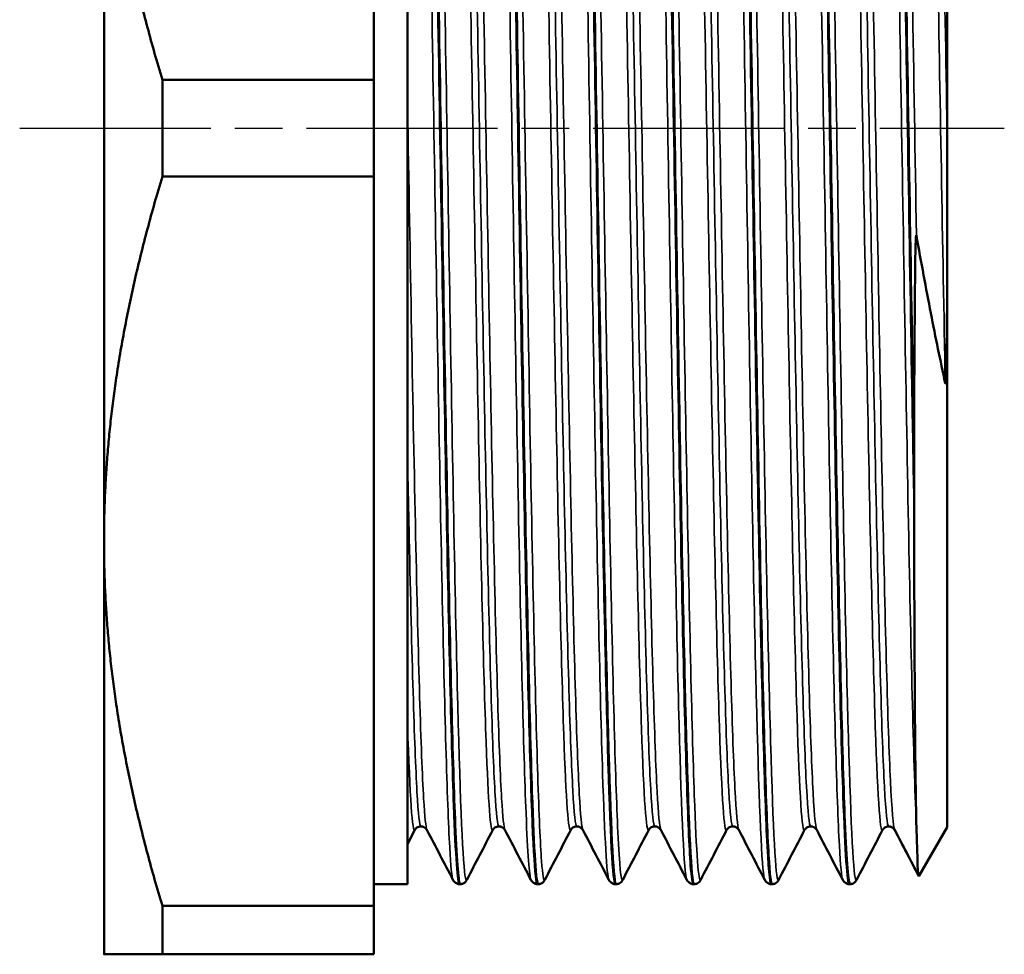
# Model space of a CAD drawing. Header units: millimetres. Extents: x -117 to 734, y -69 to 356.
# Tile 4 of 20: x 45 to 74, y 98 to 126. Entities that reach past the tile are written whole.
import ezdxf

# ---------------------------------------------------------------- set-up
doc = ezdxf.new("R2010")
doc.units = ezdxf.units.MM
doc.linetypes.add('CHAIN', pattern=[0.7087, 0.4724, -0.0591, 0.1181, -0.0591])
for name, color, linetype, lineweight in [('Видимые тонкие (ГОСТ)', 7, 'Continuous', 35), ('Видимый контур (ГОСТ)', 7, 'Continuous', 50), ('Осевая линия (ГОСТ)', 7, 'Continuous', 25)]:
    doc.layers.add(name, color=color, linetype=linetype, lineweight=lineweight)

msp = doc.modelspace()

# ---------------------------------------------------------------- linework, layer by layer
at = {"layer": 'Видимые тонкие (ГОСТ)'}
for points, knots in [([(57.5306, 100.0714), (57.4979, 100.1328), (57.4653, 100.4533), (57.4327, 101.0336), (57.3573, 102.3743), (57.2819, 105.0954), (57.2065, 108.7104), (57.1313, 112.3201), (57.056, 116.804), (56.9807, 121.3628), (56.9051, 125.9414), (56.8296, 130.5741), (56.754, 134.4278), (56.6786, 138.2677), (56.6033, 141.3165), (56.528, 143.0298), (56.4769, 144.1909), (56.4259, 144.7349), (56.3749, 144.6415)], [45.5847674, 45.5847674, 45.5847674, 45.5847674, 45.8508391, 45.8508391, 45.8508391, 46.4655574, 46.4655574, 46.4655574, 47.0793604, 47.0793604, 47.0793604, 47.6958382, 47.6958382, 47.6958382, 48.3100969, 48.3100969, 48.3100969, 48.7263601, 48.7263601, 48.7263601, 48.7263601]), ([(57.941, 100.0678), (57.9228, 100.0308), (57.9045, 100.0758), (57.8862, 100.2054), (57.8106, 100.742), (57.7349, 102.7263), (57.6592, 105.8007), (57.5837, 108.8687), (57.5082, 113.0077), (57.4327, 117.475), (57.3573, 121.9343), (57.2819, 126.6999), (57.2065, 130.9197), (57.1313, 135.1332), (57.056, 138.7829), (56.9807, 141.218), (56.9156, 143.3255), (56.8505, 144.5145), (56.7853, 144.646)], [39.2382342, 39.2382342, 39.2382342, 39.2382342, 39.387151, 39.387151, 39.387151, 40.004268, 40.004268, 40.004268, 40.6200897, 40.6200897, 40.6200897, 41.234808, 41.234808, 41.234808, 41.848611, 41.848611, 41.848611, 42.3798269, 42.3798269, 42.3798269, 42.3798269]), ([(59.842, 100.0719), (59.7937, 100.1679), (59.7455, 100.8311), (59.6972, 102.0376), (59.6215, 103.9309), (59.5458, 107.1501), (59.4701, 111.1149), (59.3944, 115.0753), (59.3188, 119.7606), (59.2432, 124.3279), (59.1676, 128.8905), (59.0921, 133.3136), (59.0165, 136.8032), (58.9411, 140.2894), (58.8656, 142.8273), (58.7901, 143.9622), (58.7555, 144.4827), (58.7209, 144.707), (58.6863, 144.6397)], [39.3015821, 39.3015821, 39.3015821, 39.3015821, 39.6950396, 39.6950396, 39.6950396, 40.3124923, 40.3124923, 40.3124923, 40.9292504, 40.9292504, 40.9292504, 41.5453626, 41.5453626, 41.5453626, 42.1608768, 42.1608768, 42.1608768, 42.4431748, 42.4431748, 42.4431748, 42.4431748]), ([(60.2524, 100.0712), (60.2207, 100.0089), (60.189, 100.1916), (60.1573, 100.6246), (60.082, 101.6515), (60.0067, 104.0814), (59.9315, 107.481), (59.8534, 111.0089), (59.7753, 115.5653), (59.6972, 120.2793), (59.6215, 124.8498), (59.5458, 129.5454), (59.4701, 133.5194), (59.3944, 137.4889), (59.3188, 140.7197), (59.2432, 142.6304), (59.1944, 143.8638), (59.1455, 144.5434), (59.0967, 144.6409)], [32.9550489, 32.9550489, 32.9550489, 32.9550489, 33.2137541, 33.2137541, 33.2137541, 33.8274499, 33.8274499, 33.8274499, 34.4642902, 34.4642902, 34.4642902, 35.0817429, 35.0817429, 35.0817429, 35.698501, 35.698501, 35.698501, 36.0966416, 36.0966416, 36.0966416, 36.0966416]), ([(62.1534, 100.0661), (62.091, 100.1925), (62.0287, 101.2822), (61.9664, 103.2241), (61.8909, 105.5768), (61.8154, 109.1693), (61.7399, 113.3574), (61.6645, 117.5435), (61.589, 122.305), (61.5136, 126.7887), (61.4381, 131.2704), (61.3627, 135.4536), (61.2873, 138.5894), (61.2119, 141.7238), (61.1365, 143.7971), (61.0611, 144.4384), (61.04, 144.6183), (61.0188, 144.6853), (60.9977, 144.6425)], [33.0183968, 33.0183968, 33.0183968, 33.0183968, 33.5265756, 33.5265756, 33.5265756, 34.1422389, 34.1422389, 34.1422389, 34.757615, 34.757615, 34.757615, 35.372716, 35.372716, 35.372716, 35.9875535, 35.9875535, 35.9875535, 36.1599895, 36.1599895, 36.1599895, 36.1599895]), ([(62.5638, 100.0706), (62.5158, 99.9819), (62.4678, 100.4563), (62.4197, 101.4824), (62.3442, 103.0966), (62.2686, 106.0685), (62.193, 109.8642), (62.1175, 113.6579), (62.0419, 118.2567), (61.9664, 122.835), (61.8909, 127.411), (61.8154, 131.9451), (61.7399, 135.6242), (61.6645, 139.3015), (61.589, 142.1074), (61.5136, 143.539), (61.4784, 144.2057), (61.4433, 144.5729), (61.4081, 144.6397)], [26.6718636, 26.6718636, 26.6718636, 26.6718636, 27.0635905, 27.0635905, 27.0635905, 27.6798639, 27.6798639, 27.6798639, 28.2958262, 28.2958262, 28.2958262, 28.9114895, 28.9114895, 28.9114895, 29.5268657, 29.5268657, 29.5268657, 29.8134563, 29.8134563, 29.8134563, 29.8134563]), ([(64.4648, 100.0635), (64.4635, 100.0658), (64.4623, 100.0685), (64.4611, 100.0715), (64.3858, 100.2614), (64.3106, 101.8925), (64.2353, 104.6741), (64.16, 107.4553), (64.0848, 111.3735), (64.0095, 115.7304), (63.9343, 120.0866), (63.859, 124.861), (63.7838, 129.2028), (63.7086, 133.5402), (63.6334, 137.4257), (63.5583, 140.1683), (63.4814, 142.9713), (63.4046, 144.5653), (63.3278, 144.6549), (63.3215, 144.6622), (63.3153, 144.6595), (63.3091, 144.6471)], [26.7352115, 26.7352115, 26.7352115, 26.7352115, 26.7451465, 26.7451465, 26.7451465, 27.3589909, 27.3589909, 27.3589909, 27.9727327, 27.9727327, 27.9727327, 28.5863751, 28.5863751, 28.5863751, 29.1993864, 29.1993864, 29.1993864, 29.8258945, 29.8258945, 29.8258945, 29.8768042, 29.8768042, 29.8768042, 29.8768042]), ([(64.8752, 100.0659), (64.8125, 99.9521), (64.7497, 100.8163), (64.687, 102.5736), (64.6117, 104.6817), (64.5364, 108.0653), (64.4611, 112.1207), (64.3858, 116.1754), (64.3106, 120.8829), (64.2353, 125.4037), (64.16, 129.9237), (64.0848, 134.2361), (64.0095, 137.5721), (63.9343, 140.9076), (63.859, 143.2514), (63.7838, 144.186), (63.7624, 144.452), (63.7409, 144.6035), (63.7195, 144.6425)], [20.3886783, 20.3886783, 20.3886783, 20.3886783, 20.9004475, 20.9004475, 20.9004475, 21.5143972, 21.5143972, 21.5143972, 22.1282415, 22.1282415, 22.1282415, 22.7419834, 22.7419834, 22.7419834, 23.3556257, 23.3556257, 23.3556257, 23.530271, 23.530271, 23.530271, 23.530271]), ([(66.7762, 100.0678), (66.758, 100.1008), (66.7398, 100.2153), (66.7216, 100.4129), (66.6462, 101.2318), (66.5707, 103.4742), (66.4953, 106.7386), (66.4199, 110.0023), (66.3445, 114.2724), (66.2691, 118.7849), (66.1937, 123.2964), (66.1183, 128.0291), (66.043, 132.1366), (65.9676, 136.2433), (65.8922, 139.7059), (65.8168, 141.9054), (65.7514, 143.8158), (65.6859, 144.7655), (65.6205, 144.6462)], [20.4520262, 20.4520262, 20.4520262, 20.4520262, 20.600431, 20.600431, 20.600431, 21.2154595, 21.2154595, 21.2154595, 21.8303564, 21.8303564, 21.8303564, 22.4451247, 22.4451247, 22.4451247, 23.0597673, 23.0597673, 23.0597673, 23.5936188, 23.5936188, 23.5936188, 23.5936188]), ([(67.1866, 100.0638), (67.1825, 100.0556), (67.1784, 100.0518), (67.1742, 100.0523), (67.0988, 100.0617), (67.0233, 101.5211), (66.9479, 104.1691), (66.8724, 106.8166), (66.797, 110.6397), (66.7216, 114.9539), (66.6462, 119.2672), (66.5707, 124.0511), (66.4953, 128.4495), (66.4199, 132.847), (66.3445, 136.8386), (66.2691, 139.71), (66.1937, 142.5809), (66.1183, 144.3188), (66.043, 144.6128), (66.0389, 144.6285), (66.0349, 144.64), (66.0309, 144.6475)], [14.105493, 14.105493, 14.105493, 14.105493, 14.139218, 14.139218, 14.139218, 14.7545186, 14.7545186, 14.7545186, 15.3696816, 15.3696816, 15.3696816, 15.9847101, 15.9847101, 15.9847101, 16.599607, 16.599607, 16.599607, 17.2143753, 17.2143753, 17.2143753, 17.2470856, 17.2470856, 17.2470856, 17.2470856]), ([(69.0876, 100.0716), (69.054, 100.1348), (69.0205, 100.4716), (68.987, 101.0822), (68.9114, 102.459), (68.8358, 105.2212), (68.7602, 108.8722), (68.6846, 112.5222), (68.609, 117.0433), (68.5334, 121.623), (68.4579, 126.2016), (68.3823, 130.8171), (68.3068, 134.6406), (68.2312, 138.4631), (68.1557, 141.4759), (68.0802, 143.1382), (68.0307, 144.2259), (67.9813, 144.7319), (67.9319, 144.6411)], [14.1688409, 14.1688409, 14.1688409, 14.1688409, 14.4422569, 14.4422569, 14.4422569, 15.0587646, 15.0587646, 15.0587646, 15.6751108, 15.6751108, 15.6751108, 16.2912987, 16.2912987, 16.2912987, 16.9073312, 16.9073312, 16.9073312, 17.3104335, 17.3104335, 17.3104335, 17.3104335]), ([(69.498, 100.0681), (69.4789, 100.0294), (69.4598, 100.0804), (69.4408, 100.2235), (69.3651, 100.7908), (69.2895, 102.803), (69.2138, 105.8981), (69.1382, 108.9924), (69.0626, 113.1542), (68.987, 117.635), (68.9114, 122.1145), (68.8358, 126.8917), (68.7602, 131.1074), (68.6846, 135.3221), (68.609, 138.9559), (68.5334, 141.3557), (68.4697, 143.3786), (68.406, 144.5166), (68.3423, 144.6456)], [7.8223077, 7.8223077, 7.8223077, 7.8223077, 7.9779961, 7.9779961, 7.9779961, 8.5948355, 8.5948355, 8.5948355, 9.2115075, 9.2115075, 9.2115075, 9.8280152, 9.8280152, 9.8280152, 10.4443614, 10.4443614, 10.4443614, 10.9639003, 10.9639003, 10.9639003, 10.9639003]), ([(71.2726, 101.6029), (71.194, 103.3485), (71.1154, 106.5568), (71.0369, 110.607), (70.9595, 114.5939), (70.8821, 119.3747), (70.8048, 124.0515), (70.7286, 128.6552), (70.6525, 133.1354), (70.5763, 136.6752), (70.5006, 140.1961), (70.4248, 142.7701), (70.3491, 143.9326), (70.3138, 144.4739), (70.2785, 144.708), (70.2433, 144.6395)], [8.2290709, 8.2290709, 8.2290709, 8.2290709, 8.8699861, 8.8699861, 8.8699861, 9.500887, 9.500887, 9.500887, 10.1219301, 10.1219301, 10.1219301, 10.7396524, 10.7396524, 10.7396524, 11.0272482, 11.0272482, 11.0272482, 11.0272482]), ([(71.2726, 119.1711), (71.194, 123.8872), (71.1154, 128.8154), (71.0369, 133.0023), (70.9595, 137.1238), (70.8821, 140.5059), (70.8048, 142.5132), (70.7544, 143.8196), (70.7041, 144.54), (70.6537, 144.641)], [2.9983215, 2.9983215, 2.9983215, 2.9983215, 3.6392367, 3.6392367, 3.6392367, 4.2701376, 4.2701376, 4.2701376, 4.680715, 4.680715, 4.680715, 4.680715]), ([(58.7115, 101.5446), (58.6452, 101.4235), (58.5788, 102.3289), (58.5124, 104.1554), (58.4357, 106.2637), (58.3591, 109.5888), (58.2825, 113.517), (58.2059, 117.4423), (58.1293, 121.9503), (58.0527, 126.2106), (57.9748, 130.5443), (57.8969, 134.5988), (57.819, 137.6026), (57.7421, 140.569), (57.6652, 142.4961), (57.5882, 143.0258), (57.5774, 143.1002), (57.5666, 143.1469), (57.5558, 143.1666)], [39.235987, 39.235987, 39.235987, 39.235987, 39.7773947, 39.7773947, 39.7773947, 40.4023734, 40.4023734, 40.4023734, 41.0268911, 41.0268911, 41.0268911, 41.6621786, 41.6621786, 41.6621786, 42.2895589, 42.2895589, 42.2895589, 42.3775797, 42.3775797, 42.3775797, 42.3775797]), ([(59.0714, 101.5508), (59.0386, 101.6126), (59.0057, 101.92), (58.9728, 102.4739), (58.896, 103.767), (58.8192, 106.3962), (58.7425, 109.8751), (58.6658, 113.3509), (58.5891, 117.6572), (58.5124, 121.9985), (58.4357, 126.3362), (58.3591, 130.6871), (58.2825, 134.2484), (58.2059, 137.8071), (58.1293, 140.5597), (58.0527, 141.9991), (58.0071, 142.8573), (57.9614, 143.2456), (57.9157, 143.1602)], [39.3038293, 39.3038293, 39.3038293, 39.3038293, 39.5720166, 39.5720166, 39.5720166, 40.1980649, 40.1980649, 40.1980649, 40.8235536, 40.8235536, 40.8235536, 41.4485323, 41.4485323, 41.4485323, 42.0730501, 42.0730501, 42.0730501, 42.445422, 42.445422, 42.445422, 42.445422]), ([(61.0229, 101.5439), (60.9541, 101.4173), (60.8852, 102.4004), (60.8164, 104.3632), (60.7397, 106.5476), (60.6631, 109.9343), (60.5865, 113.8986), (60.5099, 117.8615), (60.4332, 122.3818), (60.3566, 126.6261), (60.2801, 130.869), (60.2035, 134.8151), (60.1269, 137.7374), (60.0504, 140.6587), (59.9738, 142.5424), (59.8973, 143.0418), (59.8872, 143.107), (59.8772, 143.1485), (59.8672, 143.1668)], [32.9528017, 32.9528017, 32.9528017, 32.9528017, 33.5143835, 33.5143835, 33.5143835, 34.1393356, 34.1393356, 34.1393356, 34.7640525, 34.7640525, 34.7640525, 35.3885464, 35.3885464, 35.3885464, 36.0128295, 36.0128295, 36.0128295, 36.0943944, 36.0943944, 36.0943944, 36.0943944]), ([(61.3828, 101.5509), (61.3474, 101.6183), (61.3119, 101.9712), (61.2764, 102.6088), (61.1997, 103.9875), (61.123, 106.6907), (61.0463, 110.2188), (60.9697, 113.7455), (60.893, 118.0787), (60.8164, 122.4186), (60.7397, 126.7568), (60.6631, 131.0799), (60.5865, 134.5904), (60.5099, 138.0996), (60.4332, 140.7794), (60.3566, 142.1357), (60.3135, 142.9), (60.2703, 143.2419), (60.2271, 143.1606)], [33.020644, 33.020644, 33.020644, 33.020644, 33.3098837, 33.3098837, 33.3098837, 33.935343, 33.935343, 33.935343, 34.5605425, 34.5605425, 34.5605425, 35.1854945, 35.1854945, 35.1854945, 35.8102114, 35.8102114, 35.8102114, 36.1622367, 36.1622367, 36.1622367, 36.1622367]), ([(63.3343, 101.5435), (63.2633, 101.4119), (63.1922, 102.4669), (63.1211, 104.5549), (63.0441, 106.8173), (62.9671, 110.2809), (62.8901, 114.3009), (62.8132, 118.3185), (62.7362, 122.8715), (62.6592, 127.113), (62.5823, 131.3522), (62.5054, 135.2588), (62.4285, 138.1071), (62.3516, 140.9539), (62.2747, 142.7292), (62.1978, 143.1033), (62.1914, 143.1345), (62.185, 143.1559), (62.1786, 143.1677)], [26.6696164, 26.6696164, 26.6696164, 26.6696164, 27.2492012, 27.2492012, 27.2492012, 27.8771892, 27.8771892, 27.8771892, 28.5048168, 28.5048168, 28.5048168, 29.1320966, 29.1320966, 29.1320966, 29.7590416, 29.7590416, 29.7590416, 29.8112091, 29.8112091, 29.8112091, 29.8112091]), ([(63.6942, 101.5522), (63.6574, 101.6222), (63.6205, 102.0006), (63.5836, 102.6865), (63.5065, 104.1202), (63.4294, 106.8873), (63.3523, 110.4713), (63.2752, 114.0531), (63.1982, 118.4326), (63.1211, 122.7935), (63.0441, 127.1518), (62.9671, 131.4693), (62.8901, 134.9422), (62.8132, 138.4131), (62.7362, 141.0228), (62.6592, 142.286), (62.619, 142.9463), (62.5788, 143.2369), (62.5385, 143.1602)], [26.7374587, 26.7374587, 26.7374587, 26.7374587, 27.0382508, 27.0382508, 27.0382508, 27.6669987, 27.6669987, 27.6669987, 28.2953601, 28.2953601, 28.2953601, 28.9233482, 28.9233482, 28.9233482, 29.5509757, 29.5509757, 29.5509757, 29.8790513, 29.8790513, 29.8790513, 29.8790513]), ([(65.6457, 101.5433), (65.5741, 101.4099), (65.5024, 102.4856), (65.4307, 104.6084), (65.3541, 106.8781), (65.2775, 110.3335), (65.2008, 114.3371), (65.1242, 118.34), (65.0476, 122.8709), (64.971, 127.0944), (64.8944, 131.3171), (64.8178, 135.2114), (64.7412, 138.0595), (64.6646, 140.907), (64.588, 142.6945), (64.5114, 143.0925), (64.5043, 143.1295), (64.4972, 143.1545), (64.49, 143.1676)], [20.3864311, 20.3864311, 20.3864311, 20.3864311, 20.9709473, 20.9709473, 20.9709473, 21.5958894, 21.5958894, 21.5958894, 22.2207127, 22.2207127, 22.2207127, 22.8454202, 22.8454202, 22.8454202, 23.470015, 23.470015, 23.470015, 23.5280238, 23.5280238, 23.5280238, 23.5280238]), ([(66.0056, 101.551), (65.9673, 101.6246), (65.929, 102.0316), (65.8907, 102.7685), (65.814, 104.2423), (65.7373, 107.0284), (65.6607, 110.6124), (65.584, 114.1957), (65.5074, 118.5587), (65.4307, 122.8961), (65.3541, 127.2328), (65.2775, 131.5223), (65.2008, 134.9735), (65.1242, 138.4239), (65.0476, 141.0191), (64.971, 142.2804), (64.9306, 142.9446), (64.8903, 143.2372), (64.8499, 143.1603)], [20.4542734, 20.4542734, 20.4542734, 20.4542734, 20.7668531, 20.7668531, 20.7668531, 21.3920422, 21.3920422, 21.3920422, 22.0171062, 22.0171062, 22.0171062, 22.6420484, 22.6420484, 22.6420484, 23.2668717, 23.2668717, 23.2668717, 23.595866, 23.595866, 23.595866, 23.595866]), ([(67.9571, 101.5429), (67.8822, 101.4009), (67.8073, 102.5895), (67.7324, 104.9039), (67.6556, 107.2761), (67.5788, 110.819), (67.502, 114.8765), (67.4252, 118.933), (67.3484, 123.4834), (67.2716, 127.6851), (67.1949, 131.8859), (67.1181, 135.7171), (67.0413, 138.4697), (66.9646, 141.2217), (66.8878, 142.8817), (66.8111, 143.1428), (66.8079, 143.1538), (66.8047, 143.1622), (66.8014, 143.1683)], [14.1032458, 14.1032458, 14.1032458, 14.1032458, 14.7143109, 14.7143109, 14.7143109, 15.3406113, 15.3406113, 15.3406113, 15.966762, 15.966762, 15.966762, 16.5927659, 16.5927659, 16.5927659, 17.2186263, 17.2186263, 17.2186263, 17.2448385, 17.2448385, 17.2448385, 17.2448385]), ([(68.317, 101.551), (68.2758, 101.631), (68.2346, 102.0971), (68.1933, 102.9419), (68.1165, 104.5158), (68.0396, 107.3961), (67.9628, 111.0488), (67.886, 114.7006), (67.8092, 119.106), (67.7324, 123.4486), (67.6556, 127.7901), (67.5788, 132.047), (67.502, 135.4308), (67.4252, 138.8138), (67.3484, 141.307), (67.2716, 142.4489), (67.2349, 142.9956), (67.1981, 143.2313), (67.1613, 143.1603)], [14.1710881, 14.1710881, 14.1710881, 14.1710881, 14.5074069, 14.5074069, 14.5074069, 15.1340164, 15.1340164, 15.1340164, 15.7604698, 15.7604698, 15.7604698, 16.3867703, 16.3867703, 16.3867703, 17.0129209, 17.0129209, 17.0129209, 17.3126807, 17.3126807, 17.3126807, 17.3126807]), ([(70.2685, 101.5428), (70.1922, 101.3971), (70.1159, 102.6352), (70.0396, 105.0328), (69.9626, 107.4522), (69.8856, 111.04), (69.8086, 115.1282), (69.7316, 119.2152), (69.6546, 123.7816), (69.5777, 127.9776), (69.5007, 132.1725), (69.4237, 135.976), (69.3468, 138.6808), (69.2698, 141.3849), (69.1929, 142.9772), (69.116, 143.1618), (69.1149, 143.1643), (69.1139, 143.1665), (69.1128, 143.1685)], [7.8200605, 7.8200605, 7.8200605, 7.8200605, 8.442372, 8.442372, 8.442372, 9.0703446, 9.0703446, 9.0703446, 9.6981355, 9.6981355, 9.6981355, 10.3257482, 10.3257482, 10.3257482, 10.9531857, 10.9531857, 10.9531857, 10.9616531, 10.9616531, 10.9616531, 10.9616531]), ([(70.6284, 101.551), (70.5862, 101.6332), (70.544, 102.1196), (70.5018, 103.0013), (70.4248, 104.6112), (70.3477, 107.5309), (70.2707, 111.2162), (70.1937, 114.9003), (70.1166, 119.3308), (70.0396, 123.6824), (69.9626, 128.0327), (69.8856, 132.2819), (69.8086, 135.6391), (69.7316, 138.9953), (69.6546, 141.4429), (69.5777, 142.5265), (69.5427, 143.0187), (69.5077, 143.2283), (69.4727, 143.1603)], [7.8879028, 7.8879028, 7.8879028, 7.8879028, 8.2320283, 8.2320283, 8.2320283, 8.8603737, 8.8603737, 8.8603737, 9.488531, 9.488531, 9.488531, 10.1165035, 10.1165035, 10.1165035, 10.7442945, 10.7442945, 10.7442945, 11.0294954, 11.0294954, 11.0294954, 11.0294954]), ([(72.1263, 114.796), (72.0497, 118.8341), (71.9732, 123.3687), (71.8966, 127.5647), (71.8201, 131.7604), (71.7435, 135.5967), (71.667, 138.3675), (71.5904, 141.138), (71.5139, 142.8294), (71.4373, 143.1302), (71.433, 143.1474), (71.4286, 143.16), (71.4242, 143.1681)], [2.7700948, 2.7700948, 2.7700948, 2.7700948, 3.3944156, 3.3944156, 3.3944156, 4.018685, 4.018685, 4.018685, 4.6429038, 4.6429038, 4.6429038, 4.6784678, 4.6784678, 4.6784678, 4.6784678]), ([(58.8915, 101.6558), (58.8526, 101.656), (58.8137, 101.9977), (58.7748, 102.6805), (58.698, 104.0291), (58.6212, 106.7017), (58.5444, 110.2029), (58.4676, 113.7012), (58.3909, 118.0092), (58.3141, 122.3298), (58.2374, 126.6471), (58.1607, 130.9554), (58.084, 134.4586), (58.0048, 138.0764), (57.9256, 140.8143), (57.8464, 142.1347), (57.8095, 142.7494), (57.7727, 143.0558), (57.7358, 143.0554)], [39.2699082, 39.2699082, 39.2699082, 39.2699082, 39.5870855, 39.5870855, 39.5870855, 40.2135298, 40.2135298, 40.2135298, 40.8394557, 40.8394557, 40.8394557, 41.4649126, 41.4649126, 41.4649126, 42.1108323, 42.1108323, 42.1108323, 42.4115008, 42.4115008, 42.4115008, 42.4115008]), ([(61.2029, 101.6558), (61.1633, 101.6562), (61.1237, 102.0108), (61.0841, 102.7186), (61.0073, 104.0906), (60.9305, 106.7824), (60.8537, 110.2958), (60.777, 113.8078), (60.7002, 118.123), (60.6235, 122.4431), (60.5468, 126.7616), (60.4701, 131.0634), (60.3933, 134.5533), (60.3166, 138.0419), (60.24, 140.7017), (60.1633, 142.0414), (60.1246, 142.7173), (60.0859, 143.0554), (60.0472, 143.0555)], [32.9867229, 32.9867229, 32.9867229, 32.9867229, 33.3097515, 33.3097515, 33.3097515, 33.9358723, 33.9358723, 33.9358723, 34.5617429, 34.5617429, 34.5617429, 35.1873756, 35.1873756, 35.1873756, 35.8127829, 35.8127829, 35.8127829, 36.1283155, 36.1283155, 36.1283155, 36.1283155]), ([(63.5143, 101.6561), (63.474, 101.6566), (63.4337, 102.0233), (63.3935, 102.7548), (63.3163, 104.1563), (63.2391, 106.8889), (63.1619, 110.442), (63.0848, 113.9929), (63.0077, 118.3451), (62.9306, 122.6859), (62.8535, 127.0242), (62.7764, 131.3289), (62.6993, 134.7974), (62.6223, 138.2638), (62.5453, 140.8772), (62.4682, 142.1507), (62.4317, 142.7549), (62.3951, 143.056), (62.3586, 143.0554)], [26.7035376, 26.7035376, 26.7035376, 26.7035376, 27.0320317, 27.0320317, 27.0320317, 27.661345, 27.661345, 27.661345, 28.2902815, 28.2902815, 28.2902815, 28.9188542, 28.9188542, 28.9188542, 29.5470761, 29.5470761, 29.5470761, 29.8451302, 29.8451302, 29.8451302, 29.8451302]), ([(65.8257, 101.6558), (65.7862, 101.6561), (65.7467, 102.0091), (65.7071, 102.7137), (65.6304, 104.0822), (65.5536, 106.7703), (65.4769, 110.2805), (65.4001, 113.7901), (65.3234, 118.1038), (65.2466, 122.4238), (65.1699, 126.743), (65.0932, 131.0467), (65.0164, 134.5392), (64.9397, 138.0311), (64.863, 140.6946), (64.7863, 142.0373), (64.7475, 142.7159), (64.7088, 143.0554), (64.67, 143.0555)], [20.4203522, 20.4203522, 20.4203522, 20.4203522, 20.7426261, 20.7426261, 20.7426261, 21.3685945, 21.3685945, 21.3685945, 21.99444, 21.99444, 21.99444, 22.6201657, 22.6201657, 22.6201657, 23.2457746, 23.2457746, 23.2457746, 23.5619449, 23.5619449, 23.5619449, 23.5619449]), ([(68.1371, 101.6558), (68.0955, 101.6567), (68.0539, 102.0483), (68.0123, 102.8272), (67.9354, 104.268), (67.8585, 107.0265), (67.7815, 110.5901), (67.7046, 114.1529), (67.6277, 118.5024), (67.5508, 122.8308), (67.474, 127.1523), (67.3972, 131.431), (67.3204, 134.8744), (67.2436, 138.3215), (67.1667, 140.9141), (67.0898, 142.171), (67.0537, 142.7618), (67.0175, 143.0561), (66.9814, 143.0555)], [14.1371669, 14.1371669, 14.1371669, 14.1371669, 14.476327, 14.476327, 14.476327, 15.103695, 15.103695, 15.103695, 15.7309089, 15.7309089, 15.7309089, 16.3571463, 16.3571463, 16.3571463, 16.9840617, 16.9840617, 16.9840617, 17.2787596, 17.2787596, 17.2787596, 17.2787596]), ([(70.4485, 101.6559), (70.4069, 101.6568), (70.3652, 102.0491), (70.3236, 102.8295), (70.2465, 104.2756), (70.1693, 107.0466), (70.0922, 110.6251), (70.0151, 114.2025), (69.9379, 118.5685), (69.8608, 122.908), (69.7837, 127.2463), (69.7066, 131.536), (69.6295, 134.9766), (69.5525, 138.4163), (69.4754, 140.9899), (69.3983, 142.2175), (69.3631, 142.7778), (69.328, 143.0564), (69.2928, 143.0555)], [7.8539816, 7.8539816, 7.8539816, 7.8539816, 8.1934746, 8.1934746, 8.1934746, 8.8225584, 8.8225584, 8.8225584, 9.4514561, 9.4514561, 9.4514561, 10.080171, 10.080171, 10.080171, 10.7087064, 10.7087064, 10.7087064, 10.9955743, 10.9955743, 10.9955743, 10.9955743]), ([(72.1831, 122.2964), (72.1064, 126.612), (72.0298, 130.9208), (71.9531, 134.4273), (71.8764, 137.9336), (71.7998, 140.6201), (71.7231, 141.991), (71.6835, 142.6999), (71.6438, 143.0552), (71.6042, 143.0555)], [3.1387315, 3.1387315, 3.1387315, 3.1387315, 3.7639434, 3.7639434, 3.7639434, 4.3891035, 4.3891035, 4.3891035, 4.712389, 4.712389, 4.712389, 4.712389]), ([(56.76, 101.5507), (56.7272, 101.6125), (56.6943, 101.9199), (56.6614, 102.4735), (56.5817, 103.8159), (56.502, 106.6022), (56.4223, 110.2786), (56.3425, 113.955), (56.2628, 118.5001), (56.1831, 123.0107)], [45.5870146, 45.5870146, 45.5870146, 45.5870146, 45.8551309, 45.8551309, 45.8551309, 46.5052402, 46.5052402, 46.5052402, 47.1553495, 47.1553495, 47.1553495, 47.1553495]), ([(56.5801, 101.6558), (56.5412, 101.6559), (56.5023, 101.9975), (56.4634, 102.6799), (56.3867, 104.0266), (56.31, 106.6938), (56.2333, 110.1886), (56.2166, 110.9505), (56.1998, 111.7502), (56.1831, 112.5803)], [45.5530935, 45.5530935, 45.5530935, 45.5530935, 45.8701818, 45.8701818, 45.8701818, 46.4958603, 46.4958603, 46.4958603, 46.63227, 46.63227, 46.63227, 46.63227])]:
    msp.add_open_spline(points, degree=3, knots=knots, dxfattribs=at)
msp.add_open_spline([(56.4001, 101.5438), (56.3278, 101.4112), (56.2554, 102.5066), (56.1831, 104.6687)], degree=3, dxfattribs=at)
at = {"layer": 'Видимый контур (ГОСТ)'}
for p, q in [((55.1831, 123.789), (55.1831, 145.4223)), ((56.1831, 144.7756), (56.1831, 99.9356)), ((47.1831, 134.6056), (47.1831, 110.1056)), ((72.1831, 127.173), (72.1831, 122.2964)), ((48.9151, 120.9223), (48.9151, 123.789)), ((48.9151, 123.789), (55.1831, 123.789)), ((55.1831, 123.789), (55.1831, 120.9223)), ((72.1831, 122.2964), (72.1831, 117.423)), ((48.9151, 120.9223), (55.1831, 120.9223)), ((55.1831, 99.289), (55.1831, 120.9223)), ((72.1831, 101.6292), (72.1831, 117.423)), ((71.2053, 112.4003), (71.2053, 111.3542)), ((47.1831, 110.1056), (47.1831, 97.8556)), ((72.1831, 101.6292), (71.3452, 100.1779)), ((56.4001, 101.5428), (56.1831, 101.1261)), ((56.1831, 99.9356), (55.1831, 99.9356)), ((57.7261, 99.9356), (57.7455, 99.9356)), ((60.0375, 99.9356), (60.0569, 99.9356)), ((62.3489, 99.9356), (62.3683, 99.9356)), ((64.6603, 99.9356), (64.6797, 99.9356)), ((66.9717, 99.9356), (66.9911, 99.9356)), ((69.2831, 99.9356), (69.3025, 99.9356)), ((48.9151, 97.8556), (48.9151, 99.289)), ((48.9151, 99.289), (55.1831, 99.289)), ((55.1831, 99.289), (55.1831, 97.8556)), ((48.9151, 97.8556), (55.1831, 97.8556))]:
    msp.add_line(p, q, dxfattribs=at)
for points, knots in [([(56.5701, 144.7684), (56.5964, 144.7717), (56.6226, 144.6059), (56.6489, 144.2673), (56.7247, 143.2889), (56.8005, 140.8741), (56.8763, 137.4593), (56.952, 134.0523), (57.0276, 129.6663), (57.1032, 125.0907), (57.1789, 120.5165), (57.2545, 115.7744), (57.3301, 111.7175), (57.4057, 107.6619), (57.4813, 104.3102), (57.5569, 102.2652), (57.6133, 100.7396), (57.6697, 99.9466), (57.7261, 99.9404)], [-48.6953337, -48.6953337, -48.6953337, -48.6953337, -48.4813258, -48.4813258, -48.4813258, -47.8630533, -47.8630533, -47.8630533, -47.2461875, -47.2461875, -47.2461875, -46.6295031, -46.6295031, -46.6295031, -46.012997, -46.012997, -46.012997, -45.5530935, -45.5530935, -45.5530935, -45.5530935]), ([(57.7457, 99.9425), (57.6967, 99.9445), (57.6476, 100.5382), (57.5985, 101.702), (57.5231, 103.4892), (57.4477, 106.6125), (57.3724, 110.5132), (57.2971, 114.4073), (57.2219, 119.058), (57.1466, 123.6366), (57.0715, 128.2087), (56.9963, 132.6877), (56.9212, 136.2774), (56.8458, 139.8802), (56.7704, 142.5702), (56.6949, 143.8661), (56.6599, 144.4683), (56.6249, 144.7682), (56.5898, 144.7675)], [39.2692606, 39.2692606, 39.2692606, 39.2692606, 39.6695094, 39.6695094, 39.6695094, 40.2842152, 40.2842152, 40.2842152, 40.8978708, 40.8978708, 40.8978708, 41.5106628, 41.5106628, 41.5106628, 42.1256827, 42.1256827, 42.1256827, 42.4115008, 42.4115008, 42.4115008, 42.4115008]), ([(58.8815, 144.7734), (58.8931, 144.7751), (58.9047, 144.7431), (58.9164, 144.6767), (58.9918, 144.2452), (59.0673, 142.3634), (59.1427, 139.3682), (59.2182, 136.3738), (59.2936, 132.2808), (59.369, 127.822), (59.4444, 123.3643), (59.5199, 118.562), (59.5953, 114.2746), (59.6707, 109.9882), (59.7461, 106.2365), (59.8215, 103.6907), (59.8935, 101.2597), (59.9655, 99.9391), (60.0375, 99.9359)], [-42.4121484, -42.4121484, -42.4121484, -42.4121484, -42.3175347, -42.3175347, -42.3175347, -41.7021919, -41.7021919, -41.7021919, -41.0870032, -41.0870032, -41.0870032, -40.4719656, -40.4719656, -40.4719656, -39.8570763, -39.8570763, -39.8570763, -39.2699082, -39.2699082, -39.2699082, -39.2699082]), ([(60.0571, 99.9386), (59.9958, 99.9428), (59.9345, 100.8848), (59.8731, 102.6756), (59.7963, 104.92), (59.7194, 108.4885), (59.6425, 112.7188), (59.5669, 116.8786), (59.4913, 121.6576), (59.4157, 126.1966), (59.3402, 130.7306), (59.2647, 135.0038), (59.1892, 138.2496), (59.1138, 141.492), (59.0383, 143.694), (58.9629, 144.4612), (58.9423, 144.6703), (58.9218, 144.7726), (58.9012, 144.7705)], [32.9860753, 32.9860753, 32.9860753, 32.9860753, 33.4862873, 33.4862873, 33.4862873, 34.1132114, 34.1132114, 34.1132114, 34.7296882, 34.7296882, 34.7296882, 35.345484, 35.345484, 35.345484, 35.9606469, 35.9606469, 35.9606469, 36.1283155, 36.1283155, 36.1283155, 36.1283155]), ([(61.1929, 144.7751), (61.2631, 144.7735), (61.3333, 143.5254), (61.4034, 141.2121), (61.4787, 138.7307), (61.554, 135.0351), (61.6292, 130.7844), (61.7045, 126.5346), (61.7798, 121.7496), (61.855, 117.2822), (61.9302, 112.8158), (62.0055, 108.6876), (62.0807, 105.6333), (62.1559, 102.5796), (62.2312, 100.6134), (62.3064, 100.085), (62.3206, 99.9855), (62.3347, 99.9371), (62.3489, 99.9387)], [-36.1289631, -36.1289631, -36.1289631, -36.1289631, -35.5567516, -35.5567516, -35.5567516, -34.9429414, -34.9429414, -34.9429414, -34.329253, -34.329253, -34.329253, -33.7156833, -33.7156833, -33.7156833, -33.1022296, -33.1022296, -33.1022296, -32.9867229, -32.9867229, -32.9867229, -32.9867229]), ([(62.3685, 99.9359), (62.365, 99.9356), (62.3614, 99.9385), (62.3578, 99.9447), (62.2824, 100.0756), (62.2069, 101.6635), (62.1315, 104.4242), (62.056, 107.1834), (61.9806, 111.1011), (61.9052, 115.4761), (61.8298, 119.8489), (61.7544, 124.658), (61.679, 129.0433), (61.6037, 133.4266), (61.5283, 137.366), (61.453, 140.1577), (61.3776, 142.9481), (61.3023, 144.5787), (61.227, 144.7584), (61.2222, 144.7699), (61.2174, 144.7755), (61.2126, 144.7752)], [26.70289, 26.70289, 26.70289, 26.70289, 26.7319908, 26.7319908, 26.7319908, 27.3473754, 27.3473754, 27.3473754, 27.962453, 27.962453, 27.962453, 28.5772356, 28.5772356, 28.5772356, 29.191735, 29.191735, 29.191735, 29.8059631, 29.8059631, 29.8059631, 29.8451302, 29.8451302, 29.8451302, 29.8451302]), ([(63.5043, 144.7696), (63.5561, 144.7669), (63.6078, 144.1046), (63.6596, 142.8147), (63.7382, 140.8555), (63.8168, 137.4546), (63.8954, 133.2702), (63.9715, 129.2166), (64.0477, 124.4497), (64.1238, 119.8383), (64.1995, 115.2584), (64.2751, 110.8538), (64.3507, 107.417), (64.4263, 103.9821), (64.5019, 101.5301), (64.5775, 100.5016), (64.6051, 100.1259), (64.6327, 99.9408), (64.6603, 99.9428)], [-29.8457778, -29.8457778, -29.8457778, -29.8457778, -29.423779, -29.423779, -29.423779, -28.7827824, -28.7827824, -28.7827824, -28.1618169, -28.1618169, -28.1618169, -27.5450841, -27.5450841, -27.5450841, -26.9287066, -26.9287066, -26.9287066, -26.7035376, -26.7035376, -26.7035376, -26.7035376]), ([(64.6799, 99.9394), (64.6636, 99.937), (64.6472, 100.0011), (64.6308, 100.1335), (64.5556, 100.7409), (64.4804, 102.7811), (64.4052, 105.8913), (64.3301, 109.0009), (64.2549, 113.1656), (64.1797, 117.6446), (64.1046, 122.1229), (64.0294, 126.8946), (63.9543, 131.1114), (63.8791, 135.3275), (63.804, 138.9694), (63.7288, 141.3895), (63.6605, 143.5883), (63.5923, 144.7662), (63.524, 144.7736)], [20.4197047, 20.4197047, 20.4197047, 20.4197047, 20.5533013, 20.5533013, 20.5533013, 21.1664247, 21.1664247, 21.1664247, 21.7794438, 21.7794438, 21.7794438, 22.3923614, 22.3923614, 22.3923614, 23.0051805, 23.0051805, 23.0051805, 23.5619449, 23.5619449, 23.5619449, 23.5619449]), ([(65.8157, 144.7674), (65.8556, 144.7683), (65.8955, 144.3797), (65.9354, 143.604), (66.0108, 142.1395), (66.0861, 139.3018), (66.1614, 135.5977), (66.2367, 131.8952), (66.312, 127.3441), (66.3873, 122.7565), (66.4625, 118.1707), (66.5378, 113.5696), (66.613, 109.7734), (66.6883, 105.9787), (66.7635, 103.0059), (66.8387, 101.3845), (66.883, 100.4291), (66.9274, 99.9455), (66.9717, 99.9433)], [-23.5625925, -23.5625925, -23.5625925, -23.5625925, -23.2372245, -23.2372245, -23.2372245, -22.6229964, -22.6229964, -22.6229964, -22.009028, -22.009028, -22.009028, -21.3953074, -21.3953074, -21.3953074, -20.7818232, -20.7818232, -20.7818232, -20.4203522, -20.4203522, -20.4203522, -20.4203522]), ([(66.9913, 99.9438), (66.9571, 99.9415), (66.9229, 100.226), (66.8886, 100.7997), (66.8133, 102.0619), (66.738, 104.7181), (66.6626, 108.2939), (66.5873, 111.869), (66.512, 116.3465), (66.4367, 120.9273), (66.3614, 125.507), (66.2861, 130.1686), (66.2108, 134.0802), (66.1355, 137.991), (66.0602, 141.1338), (65.985, 142.9482), (65.9351, 144.1497), (65.8853, 144.7649), (65.8354, 144.7691)], [14.1365194, 14.1365194, 14.1365194, 14.1365194, 14.4156918, 14.4156918, 14.4156918, 15.030018, 15.030018, 15.030018, 15.6442108, 15.6442108, 15.6442108, 16.2582731, 16.2582731, 16.2582731, 16.8722079, 16.8722079, 16.8722079, 17.2787596, 17.2787596, 17.2787596, 17.2787596]), ([(68.1271, 144.7694), (68.1512, 144.7725), (68.1752, 144.6336), (68.1992, 144.3495), (68.2747, 143.4574), (68.3501, 141.1381), (68.4255, 137.8069), (68.5009, 134.4789), (68.5762, 130.1565), (68.6516, 125.6123), (68.7269, 121.072), (68.8022, 116.3315), (68.8775, 112.2365), (68.9527, 108.1449), (69.028, 104.7168), (69.1032, 102.563), (69.1632, 100.8465), (69.2231, 99.9456), (69.2831, 99.939)], [-17.2794072, -17.2794072, -17.2794072, -17.2794072, -17.0834755, -17.0834755, -17.0834755, -16.4683126, -16.4683126, -16.4683126, -15.8537346, -15.8537346, -15.8537346, -15.2396944, -15.2396944, -15.2396944, -14.626145, -14.626145, -14.626145, -14.1371669, -14.1371669, -14.1371669, -14.1371669]), ([(69.3027, 99.9422), (69.2523, 99.9446), (69.2019, 100.5719), (69.1515, 101.7979), (69.076, 103.6343), (69.0005, 106.8054), (68.925, 110.742), (68.8495, 114.6777), (68.774, 119.36), (68.6985, 123.9494), (68.623, 128.5376), (68.5475, 133.0113), (68.4721, 136.5687), (68.3966, 140.1252), (68.3211, 142.7492), (68.2457, 143.9705), (68.2127, 144.504), (68.1798, 144.7688), (68.1468, 144.7676)], [7.853334, 7.853334, 7.853334, 7.853334, 8.2644414, 8.2644414, 8.2644414, 8.8802646, 8.8802646, 8.8802646, 9.4959248, 9.4959248, 9.4959248, 10.1114248, 10.1114248, 10.1114248, 10.7267676, 10.7267676, 10.7267676, 10.9955743, 10.9955743, 10.9955743, 10.9955743]), ([(70.4385, 144.774), (70.4481, 144.7753), (70.4577, 144.7537), (70.4672, 144.7087), (70.5426, 144.3539), (70.618, 142.548), (70.6935, 139.6141), (70.7686, 136.6899), (70.8438, 132.659), (70.919, 128.2383), (70.9942, 123.8143), (71.0694, 119.0204), (71.1446, 114.7105), (71.1649, 113.5519), (71.1851, 112.4281), (71.2053, 111.3542)], [-10.9962219, -10.9962219, -10.9962219, -10.9962219, -10.9182967, -10.9182967, -10.9182967, -10.3032768, -10.3032768, -10.3032768, -9.6902725, -9.6902725, -9.6902725, -9.0767992, -9.0767992, -9.0767992, -8.9118875, -8.9118875, -8.9118875, -8.9118875]), ([(71.2053, 112.4003), (71.1271, 116.6728), (71.0488, 121.6313), (70.9706, 126.3244), (70.8936, 130.9441), (70.8166, 135.283), (70.7395, 138.5328), (70.6637, 141.7319), (70.5879, 143.8611), (70.5121, 144.5355), (70.4941, 144.6953), (70.4762, 144.7733), (70.4582, 144.7713)], [2.6814914, 2.6814914, 2.6814914, 2.6814914, 3.3195474, 3.3195474, 3.3195474, 3.9476337, 3.9476337, 3.9476337, 4.5659062, 4.5659062, 4.5659062, 4.712389, 4.712389, 4.712389, 4.712389]), ([(71.2053, 112.4003), (71.2067, 115.7042), (71.2286, 118.4682), (71.2543, 119.0564), (71.2575, 119.1225), (71.2626, 119.1651), (71.2636, 119.1722), (71.2651, 119.1789), (71.2656, 119.1806), (71.2663, 119.1824), (71.2666, 119.183), (71.2671, 119.1837), (71.2673, 119.184), (71.2677, 119.1842), (71.2679, 119.1843), (71.2684, 119.1842), (71.2686, 119.1841), (71.2692, 119.1834), (71.2696, 119.1828), (71.2708, 119.18), (71.2717, 119.1761), (71.2726, 119.1711)], [-0.20955263, -0.20955263, -0.20955263, -0.20955263, -0.02081366, -0.02081366, -0.00659309, -0.00659309, -0.00407376, -0.00407376, -0.00325439, -0.00325439, -0.00287763, -0.00287763, -0.00263845, -0.00263845, -0.002415, -0.002415, -0.00213756, -0.00213756, -0.00167257, -0.00167257, 0, 0, 0, 0]), ([(71.2726, 119.1711), (71.4128, 118.3783), (71.555, 117.6083), (71.8396, 116.1469), (71.9817, 115.455), (72.1263, 114.796)], [-0.5210275, -0.5210275, -0.5210275, -0.5210275, -0.25653178, -0.25653178, 0, 0, 0, 0]), ([(72.1263, 114.796), (72.1269, 114.7932), (72.1276, 114.7904), (72.1288, 114.7878), (72.1292, 114.7871), (72.1299, 114.7865), (72.1301, 114.7863), (72.1306, 114.7862), (72.1308, 114.7863), (72.1313, 114.7866), (72.1315, 114.7868), (72.132, 114.7875), (72.1323, 114.7881), (72.133, 114.7897), (72.1334, 114.7909), (72.1363, 114.8016), (72.1387, 114.8222), (72.146, 114.9138), (72.1504, 115.0224), (72.1625, 115.4296), (72.1698, 115.888), (72.1784, 116.7539), (72.1809, 117.075), (72.1831, 117.423)], [-1.18401821, -1.18401821, -1.18401821, -1.18401821, -1.16684629, -1.16684629, -1.16041742, -1.16041742, -1.15710222, -1.15710222, -1.15462941, -1.15462941, -1.15202453, -1.15202453, -1.14825766, -1.14825766, -1.14166291, -1.14166291, -1.08657643, -1.08657643, -0.95554564, -0.95554564, -0.6566796, -0.6566796, -0.50423838, -0.50423838, -0.50423838, -0.50423838]), ([(71.2726, 101.6029), (71.2508, 102.4906), (71.2358, 103.7843), (71.2133, 107.0939), (71.2063, 109.1045), (71.2053, 111.3542)], [-1.5310562, -1.5310562, -1.5310562, -1.5310562, -0.7748549, -0.7748549, 0, 0, 0, 0]), ([(56.5801, 101.6476), (56.5344, 101.6476), (56.4907, 101.6305), (56.4393, 101.5959), (56.4253, 101.5798), (56.4077, 101.5568), (56.4032, 101.5487), (56.4001, 101.5428)], [0, 0, 0, 0, 0.027630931, 0.027630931, 0.051821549, 0.051821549, 0.074542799, 0.074542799, 0.074542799, 0.074542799]), ([(56.76, 101.5428), (56.7552, 101.5521), (56.7474, 101.5679), (56.7111, 101.6025), (56.6934, 101.6163), (56.6446, 101.6393), (56.6125, 101.6476), (56.5801, 101.6476)], [0, 0, 0, 0, 0.036070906, 0.036070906, 0.054970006, 0.054970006, 0.074574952, 0.074574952, 0.074574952, 0.074574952]), ([(58.8915, 101.6476), (58.8458, 101.6476), (58.8021, 101.6305), (58.7507, 101.5959), (58.7367, 101.5798), (58.7191, 101.5568), (58.7146, 101.5487), (58.7115, 101.5428)], [0, 0, 0, 0, 0.027630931, 0.027630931, 0.051821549, 0.051821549, 0.074542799, 0.074542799, 0.074542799, 0.074542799]), ([(59.0714, 101.5428), (59.0666, 101.5521), (59.0588, 101.5679), (59.0225, 101.6025), (59.0048, 101.6163), (58.956, 101.6393), (58.9239, 101.6476), (58.8915, 101.6476)], [0, 0, 0, 0, 0.036070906, 0.036070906, 0.054970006, 0.054970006, 0.074574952, 0.074574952, 0.074574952, 0.074574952]), ([(61.2029, 101.6476), (61.1572, 101.6476), (61.1135, 101.6305), (61.0621, 101.5959), (61.0481, 101.5798), (61.0305, 101.5568), (61.026, 101.5487), (61.0229, 101.5428)], [0, 0, 0, 0, 0.027630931, 0.027630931, 0.051821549, 0.051821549, 0.074542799, 0.074542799, 0.074542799, 0.074542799]), ([(61.3828, 101.5428), (61.378, 101.5521), (61.3702, 101.5679), (61.3339, 101.6025), (61.3162, 101.6163), (61.2674, 101.6393), (61.2353, 101.6476), (61.2029, 101.6476)], [0, 0, 0, 0, 0.036070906, 0.036070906, 0.054970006, 0.054970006, 0.074574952, 0.074574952, 0.074574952, 0.074574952]), ([(63.5143, 101.6476), (63.4686, 101.6476), (63.4249, 101.6305), (63.3735, 101.5959), (63.3595, 101.5798), (63.3419, 101.5568), (63.3374, 101.5487), (63.3343, 101.5428)], [0, 0, 0, 0, 0.027630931, 0.027630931, 0.051821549, 0.051821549, 0.074542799, 0.074542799, 0.074542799, 0.074542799]), ([(63.6942, 101.5428), (63.6894, 101.5521), (63.6816, 101.5679), (63.6453, 101.6025), (63.6276, 101.6163), (63.5788, 101.6393), (63.5467, 101.6476), (63.5143, 101.6476)], [0, 0, 0, 0, 0.036070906, 0.036070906, 0.054970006, 0.054970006, 0.074574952, 0.074574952, 0.074574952, 0.074574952]), ([(65.8257, 101.6476), (65.78, 101.6476), (65.7363, 101.6305), (65.6849, 101.5959), (65.6709, 101.5798), (65.6533, 101.5568), (65.6488, 101.5487), (65.6457, 101.5428)], [0, 0, 0, 0, 0.027630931, 0.027630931, 0.051821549, 0.051821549, 0.074542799, 0.074542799, 0.074542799, 0.074542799]), ([(66.0056, 101.5428), (66.0008, 101.5521), (65.993, 101.5679), (65.9567, 101.6025), (65.939, 101.6163), (65.8902, 101.6393), (65.8581, 101.6476), (65.8257, 101.6476)], [0, 0, 0, 0, 0.036070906, 0.036070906, 0.054970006, 0.054970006, 0.074574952, 0.074574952, 0.074574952, 0.074574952]), ([(68.1371, 101.6476), (68.0914, 101.6476), (68.0477, 101.6305), (67.9963, 101.5959), (67.9823, 101.5798), (67.9647, 101.5568), (67.9602, 101.5487), (67.9571, 101.5428)], [0, 0, 0, 0, 0.027630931, 0.027630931, 0.051821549, 0.051821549, 0.074542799, 0.074542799, 0.074542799, 0.074542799]), ([(68.317, 101.5428), (68.3122, 101.5521), (68.3044, 101.5679), (68.2681, 101.6025), (68.2504, 101.6163), (68.2016, 101.6393), (68.1695, 101.6476), (68.1371, 101.6476)], [0, 0, 0, 0, 0.036070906, 0.036070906, 0.054970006, 0.054970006, 0.074574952, 0.074574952, 0.074574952, 0.074574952]), ([(70.4485, 101.6476), (70.4028, 101.6476), (70.3591, 101.6305), (70.3077, 101.5959), (70.2937, 101.5798), (70.2761, 101.5568), (70.2716, 101.5487), (70.2685, 101.5428)], [0, 0, 0, 0, 0.027630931, 0.027630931, 0.051821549, 0.051821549, 0.074542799, 0.074542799, 0.074542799, 0.074542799]), ([(70.6284, 101.5428), (70.6236, 101.5521), (70.6158, 101.5679), (70.5795, 101.6025), (70.5618, 101.6163), (70.513, 101.6393), (70.4809, 101.6476), (70.4485, 101.6476)], [0, 0, 0, 0, 0.036070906, 0.036070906, 0.054970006, 0.054970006, 0.074574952, 0.074574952, 0.074574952, 0.074574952]), ([(57.7258, 99.9356), (57.6795, 99.9375), (57.6364, 99.9553), (57.5814, 99.993), (57.565, 100.0117), (57.5429, 100.041), (57.536, 100.0529), (57.5306, 100.0634)], [0, 0, 0, 0, 0.026854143, 0.026854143, 0.051558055, 0.051558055, 0.073832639, 0.073832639, 0.073832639, 0.073832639]), ([(57.941, 100.0634), (57.9322, 100.0465), (57.9205, 100.0254), (57.8799, 99.986), (57.8613, 99.9713), (57.8114, 99.9464), (57.7791, 99.937), (57.7457, 99.9356)], [0, 0, 0, 0, 0.035857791, 0.035857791, 0.05452864, 0.05452864, 0.073869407, 0.073869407, 0.073869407, 0.073869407]), ([(60.0372, 99.9356), (59.9909, 99.9375), (59.9478, 99.9553), (59.8928, 99.993), (59.8764, 100.0117), (59.8543, 100.041), (59.8474, 100.0529), (59.842, 100.0634)], [0, 0, 0, 0, 0.026854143, 0.026854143, 0.051558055, 0.051558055, 0.073832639, 0.073832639, 0.073832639, 0.073832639]), ([(60.2524, 100.0634), (60.2436, 100.0465), (60.2319, 100.0254), (60.1913, 99.986), (60.1727, 99.9713), (60.1228, 99.9464), (60.0905, 99.937), (60.0571, 99.9356)], [0, 0, 0, 0, 0.035857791, 0.035857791, 0.05452864, 0.05452864, 0.073869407, 0.073869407, 0.073869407, 0.073869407]), ([(62.3486, 99.9356), (62.3023, 99.9375), (62.2592, 99.9553), (62.2042, 99.993), (62.1878, 100.0117), (62.1657, 100.041), (62.1588, 100.0529), (62.1534, 100.0634)], [0, 0, 0, 0, 0.026854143, 0.026854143, 0.051558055, 0.051558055, 0.073832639, 0.073832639, 0.073832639, 0.073832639]), ([(62.5638, 100.0634), (62.555, 100.0465), (62.5433, 100.0254), (62.5027, 99.986), (62.4841, 99.9713), (62.4342, 99.9464), (62.4019, 99.937), (62.3685, 99.9356)], [0, 0, 0, 0, 0.035857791, 0.035857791, 0.05452864, 0.05452864, 0.073869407, 0.073869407, 0.073869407, 0.073869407]), ([(64.66, 99.9356), (64.6137, 99.9375), (64.5706, 99.9553), (64.5156, 99.993), (64.4992, 100.0117), (64.4771, 100.041), (64.4702, 100.0529), (64.4648, 100.0634)], [0, 0, 0, 0, 0.026854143, 0.026854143, 0.051558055, 0.051558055, 0.073832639, 0.073832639, 0.073832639, 0.073832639]), ([(64.8752, 100.0634), (64.8664, 100.0465), (64.8547, 100.0254), (64.8141, 99.986), (64.7955, 99.9713), (64.7456, 99.9464), (64.7133, 99.937), (64.6799, 99.9356)], [0, 0, 0, 0, 0.035857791, 0.035857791, 0.05452864, 0.05452864, 0.073869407, 0.073869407, 0.073869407, 0.073869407]), ([(66.9714, 99.9356), (66.9251, 99.9375), (66.882, 99.9553), (66.827, 99.993), (66.8106, 100.0117), (66.7885, 100.041), (66.7816, 100.0529), (66.7762, 100.0634)], [0, 0, 0, 0, 0.026854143, 0.026854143, 0.051558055, 0.051558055, 0.073832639, 0.073832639, 0.073832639, 0.073832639]), ([(67.1866, 100.0634), (67.1778, 100.0465), (67.1661, 100.0254), (67.1255, 99.986), (67.1069, 99.9713), (67.057, 99.9464), (67.0247, 99.937), (66.9913, 99.9356)], [0, 0, 0, 0, 0.035857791, 0.035857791, 0.05452864, 0.05452864, 0.073869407, 0.073869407, 0.073869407, 0.073869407]), ([(69.2828, 99.9356), (69.2365, 99.9375), (69.1934, 99.9553), (69.1384, 99.993), (69.122, 100.0117), (69.0999, 100.041), (69.093, 100.0529), (69.0876, 100.0634)], [0, 0, 0, 0, 0.026854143, 0.026854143, 0.051558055, 0.051558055, 0.073832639, 0.073832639, 0.073832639, 0.073832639]), ([(69.498, 100.0634), (69.4892, 100.0465), (69.4775, 100.0254), (69.4369, 99.986), (69.4183, 99.9713), (69.3684, 99.9464), (69.3361, 99.937), (69.3027, 99.9356)], [0, 0, 0, 0, 0.035857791, 0.035857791, 0.05452864, 0.05452864, 0.073869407, 0.073869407, 0.073869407, 0.073869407])]:
    msp.add_open_spline(points, degree=3, knots=knots, dxfattribs=at)
for points, weights in [([(47.1831, 134.6056), (47.1831, 129.5093), (48.9151, 123.789)], [1, 1.03618555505, 1.01173739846]), ([(48.9151, 120.9223), (47.1831, 115.2019), (47.1831, 110.1056)], [1.01173739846, 1.03618555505, 1]), ([(47.1831, 110.1056), (47.1831, 105.0093), (48.9151, 99.289)], [1, 1.03618555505, 1.01173739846]), ([(48.9151, 97.8556), (47.1831, 97.8556), (47.1831, 97.8556)], [1.01173739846, 1.03618555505, 1])]:
    msp.add_rational_spline(points, weights, degree=2, dxfattribs=at)
for points in [[(71.3452, 100.1779), (71.3209, 100.1358), (71.2968, 100.6197), (71.2726, 101.6029)], [(57.5306, 100.0634), (57.2737, 100.5565), (57.0169, 101.0497), (56.76, 101.5428)], [(58.7115, 101.5428), (58.4547, 101.0497), (58.1979, 100.5565), (57.941, 100.0634)], [(59.842, 100.0634), (59.5851, 100.5565), (59.3283, 101.0497), (59.0714, 101.5428)], [(61.0229, 101.5428), (60.7661, 101.0497), (60.5093, 100.5565), (60.2524, 100.0634)], [(62.1534, 100.0634), (61.8965, 100.5565), (61.6397, 101.0497), (61.3828, 101.5428)], [(63.3343, 101.5428), (63.0775, 101.0497), (62.8207, 100.5565), (62.5638, 100.0634)], [(64.4648, 100.0634), (64.2079, 100.5565), (63.9511, 101.0497), (63.6942, 101.5428)], [(65.6457, 101.5428), (65.3889, 101.0497), (65.1321, 100.5565), (64.8752, 100.0634)], [(66.7762, 100.0634), (66.5193, 100.5565), (66.2625, 101.0497), (66.0056, 101.5428)], [(67.9571, 101.5428), (67.7003, 101.0497), (67.4435, 100.5565), (67.1866, 100.0634)], [(69.0876, 100.0634), (68.8307, 100.5565), (68.5739, 101.0497), (68.317, 101.5428)], [(70.2685, 101.5428), (70.0117, 101.0497), (69.7549, 100.5565), (69.498, 100.0634)], [(71.339, 100.1785), (71.1022, 100.6333), (70.8653, 101.088), (70.6284, 101.5428)]]:
    msp.add_open_spline(points, degree=3, dxfattribs=at)
at = {"layer": 'Осевая линия (ГОСТ)', "linetype": 'CHAIN', "ltscale": 11.993792}
msp.add_line((44.6831, 122.3556), (73.8783, 122.3556), dxfattribs=at)

doc.saveas('drawing.dxf')
